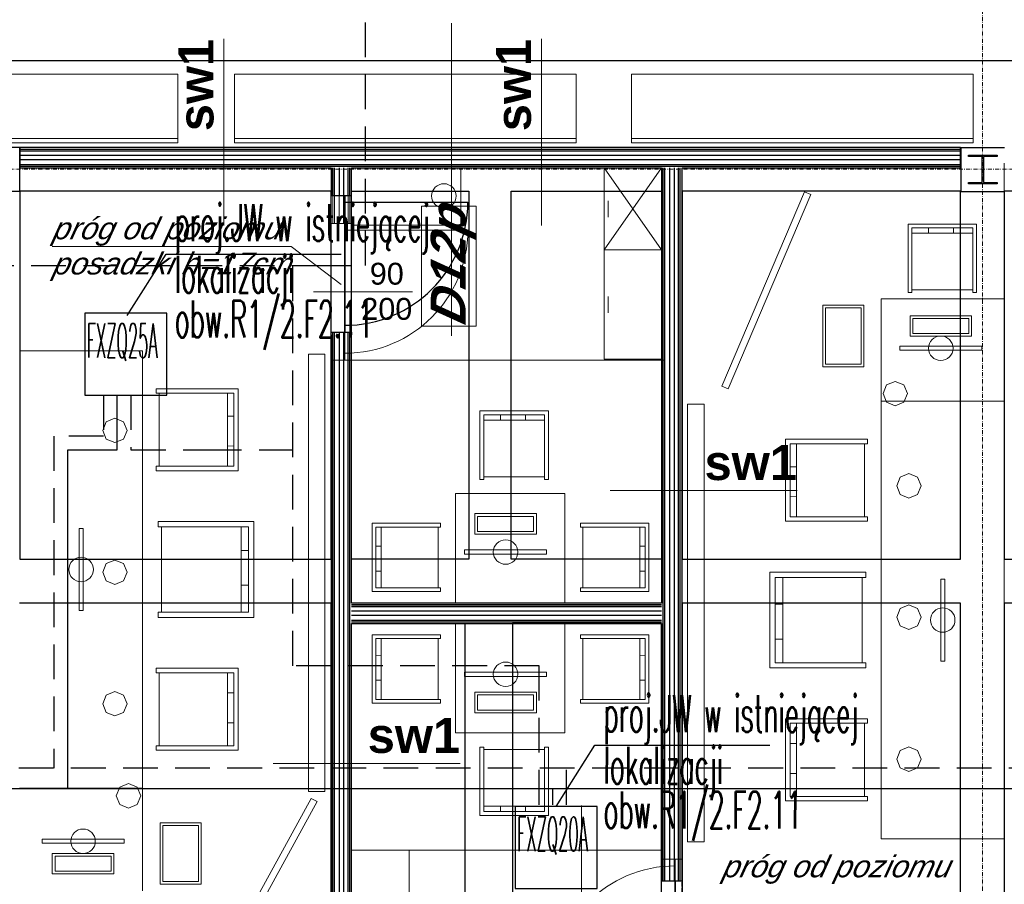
# Model space of a CAD drawing. Header units: millimetres. Extents: x -8642 to 28269, y -6609 to 3701.
# Tile 51 of 256: x -377 to 343, y -5186 to -4554. Entities that reach past the tile are written whole.
import ezdxf
from ezdxf.enums import TextEntityAlignment as Align

# ---------------------------------------------------------------- set-up
doc = ezdxf.new("R2010")
doc.units = ezdxf.units.MM
doc.header["$LTSCALE"] = 1000
doc.header["$MEASUREMENT"] = 0
for name, pattern in [('DASHED', [19.05, 12.7, -6.35]), ('rzut 1 pietra$0$ArchiTECH.PC 1. Line Type', [0.004, 0.003, -0.001]), ('rzut 1 pietra$0$ArchiTECH.PC 5. Line Type', [0.0053, 0.003, -0.001, 0.0003, -0.001]), ('rzut 1 pietra$0$ArchiTECH.PC Solid Line Type', [0]), ('SUFIT_1 PIETRO$0$ArchiTECH.PC 1. Line Type', [0.004, 0.003, -0.001]), ('SUFIT_1 PIETRO$0$ArchiTECH.PC Solid Line Type', [0])]:
    doc.linetypes.add(name, pattern=pattern)
doc.layers.get('0').update_dxf_attribs({"lineweight": 25})
for name, color, linetype, lineweight in [('_Etap_5_klimatyzator_w starej_lokalizacji', 3, 'Continuous', 30), ('_Etap_5_opis', 7, 'Continuous', 30), ('IS_ARCH', 254, 'Continuous', 18), ('IS_FREON_GAZ', 254, 'DASHED', 30), ('IS_HC_FREON_CIECZ', 254, 'Continuous', 30)]:
    doc.layers.add(name, color=color, linetype=linetype, lineweight=lineweight)
for name, color, linetype in [('IS_WK_KAN_SKROPLINY', 254, 'DASHED'), ('SUFIT_1 PIETRO$0$ELEM KONSTRUKCJI - inwent', 254, 'Continuous'), ('SUFIT_1 PIETRO$0$sciany projektowane', 254, 'Continuous'), ('SUFIT_1 PIETRO$0$TYP SUFITÓW_NOWYCH', 254, 'Continuous')]:
    doc.layers.add(name, color=color, linetype=linetype)
doc.styles.add('romans1', font='simplex.shx', dxfattribs={"width": 0.8})
doc.styles.add('rzut 1 pietra$0$ArchiTECHStyle1', font='arial.ttf', dxfattribs={"height": 0.16})
doc.styles.add('rzut 1 pietra$0$ArchiTECHStyle2', font='ariali.ttf', dxfattribs={"oblique": 15, "height": 0.16})
doc.styles.add('rzut 1 pietra$0$ArchiTECHStyle3', font='arialbd.ttf', dxfattribs={"height": 0.192})
doc.styles.add('rzut 1 pietra$0$ArchiTECHStyle4', font='arialbi.ttf', dxfattribs={"oblique": 15, "height": 0.256})

# ---------------------------------------------------------------- blocks, each defined once
blk = doc.blocks.new('jw_FXZQ20A')
blk.add_lwpolyline([(0, 0), (60, 0), (60, 60), (0, 60)], close=True)
at = {"color": 7, "style": 'romans1', "width": 0.35}
blk.add_text('FXZQ20A', height=25, rotation=359.91893, dxfattribs=at).set_placement((1.49, 27.37))
blk = doc.blocks.new('jw_FXZQ25A')
blk.add_lwpolyline([(0, 0), (60, 0), (60, 60), (0, 60)], close=True)
at = {"color": 7, "style": 'romans1', "width": 0.35}
blk.add_text('FXZQ25A', height=25, rotation=359.91893, dxfattribs=at).set_placement((1.49, 27.37))

msp = doc.modelspace()

# ---------------------------------------------------------------- linework, layer by layer
at = {"layer": '_Etap_5_opis'}
for p, q in [((-297.96, -4770.19), (-269.52, -4725.38)), ((-269.52, -4725.38), (-141.64, -4725.38)), ((15.54, -5129.19), (43.98, -5084.38)), ((43.98, -5084.38), (171.86, -5084.38))]:
    msp.add_line(p, q, dxfattribs=at)
at = {"layer": 'IS_ARCH', "linetype": 'rzut 1 pietra$0$ArchiTECH.PC 5. Line Type'}
for p, q in [((327.47, -3083.76), (327.16, -6167.91)), ((-3569.55, -4662.89), (2842.26, -4663.53))]:
    msp.add_line(p, q, dxfattribs=at)
at = {"layer": 'IS_ARCH', "linetype": 'rzut 1 pietra$0$ArchiTECH.PC Solid Line Type'}
for p, q in [((-61.04, -4556.42), (-61.04, -4785.05)), ((-227.31, -4704.49), (-227.31, -4567.74)), ((4.83, -4704.49), (4.83, -4567.74)), ((-260.94, -4593.82), (-510.94, -4593.82)), ((-260.94, -4643.82), (-260.94, -4593.82)), ((30.32, -4593.82), (-219.68, -4593.82)), ((-219.68, -4593.82), (-219.68, -4643.82)), ((30.32, -4643.82), (30.32, -4593.82)), ((320.62, -4593.82), (70.62, -4593.82)), ((70.62, -4593.82), (70.62, -4643.82)), ((320.62, -4643.82), (320.62, -4593.82)), ((-510.94, -4640.82), (-260.94, -4640.82)), ((-219.68, -4640.82), (30.32, -4640.82)), ((70.62, -4640.82), (320.62, -4640.82)), ((-510.94, -4643.82), (-260.94, -4643.82)), ((-376.62, -4647.21), (-408.62, -4647.21)), ((-376.62, -4647.21), (-376.62, -4662.21)), ((311.31, -4647.21), (-376.62, -4647.21)), ((-376.62, -4679.21), (-376.62, -4647.21)), ((-376.62, -4647.21), (-376.62, -4647.21)), ((-376.62, -4648.46), (311.31, -4648.46)), ((-376.62, -4649.71), (311.31, -4649.71)), ((-219.68, -4643.82), (30.32, -4643.82)), ((70.62, -4643.82), (320.62, -4643.82)), ((311.31, -4662.21), (311.31, -4647.21)), ((343.49, -4647.39), (311.49, -4647.39)), ((311.49, -4647.39), (311.49, -4679.39)), ((311.31, -4653.04), (-376.62, -4653.04)), ((311.31, -4656.38), (-376.62, -4656.38)), ((316.99, -4652.89), (337.99, -4652.89)), ((316.99, -4653.89), (316.99, -4652.89)), ((316.99, -4652.89), (316.99, -4652.89)), ((316.99, -4652.89), (337.99, -4652.89)), ((316.99, -4653.89), (316.99, -4652.89)), ((326.99, -4653.89), (316.99, -4653.89)), ((326.99, -4653.89), (316.99, -4653.89)), ((326.99, -4672.89), (326.99, -4653.89)), ((326.99, -4672.89), (326.99, -4653.89)), ((337.99, -4653.89), (327.99, -4653.89)), ((327.99, -4653.89), (327.99, -4672.89)), ((337.99, -4653.89), (327.99, -4653.89)), ((327.99, -4653.89), (327.99, -4672.89)), ((337.99, -4652.89), (337.99, -4653.89)), ((337.99, -4652.89), (337.99, -4653.89)), ((-376.62, -4659.71), (311.31, -4659.71)), ((-376.62, -4660.96), (311.31, -4660.96)), ((-376.62, -4662.21), (-148.98, -4662.21)), ((-148.98, -4662.21), (-148.98, -4700.8)), ((-147.73, -4700.8), (-147.73, -4662.21)), ((-146.48, -4700.8), (-146.48, -4662.21)), ((-143.15, -4662.21), (-143.15, -4700.8)), ((-139.81, -4662.21), (-139.81, -4700.8)), ((-136.48, -4700.8), (-136.48, -4662.21)), ((-135.23, -4700.8), (-135.23, -4662.21)), ((-133.98, -4700.8), (-133.98, -4662.21)), ((-133.98, -4662.21), (92.65, -4662.21)), ((-53.98, -4662.21), (-133.98, -4662.21)), ((-133.98, -4662.21), (-133.98, -4704.21)), ((-53.98, -4704.21), (-53.98, -4662.21)), ((50.65, -4722.21), (50.65, -4662.21)), ((50.65, -4662.21), (92.65, -4662.21)), ((92.65, -4662.21), (50.65, -4722.21)), ((92.65, -4722.21), (50.65, -4662.21)), ((92.65, -4662.21), (92.65, -4980.38)), ((92.65, -4662.21), (92.65, -4722.21)), ((92.65, -4662.21), (92.65, -4662.21)), ((93.9, -5165.7), (93.9, -4662.21)), ((95.15, -5165.7), (95.15, -4662.21)), ((98.48, -4662.21), (98.48, -5165.7)), ((101.82, -4662.21), (101.82, -5165.7)), ((105.15, -5165.7), (105.15, -4662.21)), ((106.4, -5165.7), (106.4, -4662.21)), ((107.65, -5165.7), (107.65, -4662.21)), ((107.65, -4662.21), (311.31, -4662.21)), ((343.26, -5232.9), (343.26, -4658.88)), ((-408.62, -4679.21), (-376.62, -4679.21)), ((311.49, -4679.39), (343.49, -4679.39)), ((316.99, -4673.89), (316.99, -4672.89)), ((316.99, -4672.89), (326.99, -4672.89)), ((316.99, -4673.89), (316.99, -4672.89)), ((316.99, -4672.89), (326.99, -4672.89)), ((337.99, -4673.89), (316.99, -4673.89)), ((337.99, -4673.89), (316.99, -4673.89)), ((327.99, -4672.89), (337.99, -4672.89)), ((327.99, -4672.89), (337.99, -4672.89)), ((337.99, -4672.89), (337.99, -4673.89)), ((337.99, -4672.89), (337.99, -4673.89)), ((53.65, -4686.21), (53.65, -4698.21)), ((197.3, -4679.86), (136.85, -4821.79)), ((197.3, -4679.86), (136.85, -4821.79)), ((141.45, -4823.75), (201.9, -4681.82)), ((141.45, -4823.75), (201.9, -4681.82)), ((201.9, -4681.82), (197.3, -4679.86)), ((201.9, -4681.82), (197.3, -4679.86)), ((-82.82, -4777.87), (-82.82, -4690.3)), ((-82.82, -4690.3), (-42.82, -4690.3)), ((-42.82, -4690.3), (-42.82, -4777.87)), ((-148.98, -4700.8), (-148.98, -4702.8)), ((-147.73, -4702.8), (-147.73, -4700.8)), ((-146.48, -4702.8), (-146.48, -4700.8)), ((-143.15, -4700.8), (-143.15, -4702.8)), ((-139.81, -4700.8), (-139.81, -4702.8)), ((-136.48, -4702.8), (-136.48, -4700.8)), ((-135.23, -4702.8), (-135.23, -4700.8)), ((-133.98, -4702.8), (-133.98, -4700.8)), ((-133.98, -4702.8), (-133.98, -4700.8)), ((-148.98, -4702.8), (-147.73, -4702.8)), ((-147.73, -4702.8), (-146.48, -4702.8)), ((-146.48, -4702.8), (-138.98, -4702.8)), ((-138.98, -4702.8), (-136.48, -4702.8)), ((-138.98, -4802.8), (-138.98, -4702.8)), ((-138.98, -4702.8), (-138.98, -4802.8)), ((-138.98, -4702.8), (-138.98, -4802.8)), ((-138.98, -4707.8), (-48.98, -4707.8)), ((-136.48, -4702.8), (-135.23, -4702.8)), ((-135.23, -4702.8), (-133.98, -4702.8)), ((-133.98, -4704.21), (-53.98, -4704.21)), ((272.89, -4753.29), (272.89, -4703.29)), ((272.89, -4703.29), (322.89, -4703.29)), ((320.16, -4706.02), (275.61, -4706.02)), ((275.61, -4706.02), (275.61, -4753.29)), ((287.98, -4706.02), (287.89, -4709.93)), ((306.16, -4709.93), (306.16, -4706.02)), ((320.16, -4753.29), (320.16, -4706.02)), ((322.89, -4703.29), (322.89, -4753.29)), ((275.52, -4709.93), (320.16, -4709.93)), ((-178.12, -4719.63), (-352.88, -4719.63)), ((-178.12, -4719.63), (-141.48, -4747.63)), ((92.65, -4722.21), (50.65, -4722.21)), ((50.65, -4722.21), (50.65, -4802.21)), ((92.65, -4722.21), (50.65, -4722.21)), ((92.65, -4802.21), (92.65, -4722.21)), ((275.61, -4751.47), (320.16, -4751.47)), ((-161.93, -4752.8), (-89.55, -4752.8)), ((53.65, -4768.21), (53.65, -4756.21)), ((343.26, -4757.9), (253.26, -4757.9)), ((253.26, -4757.9), (253.26, -4832.9)), ((275.61, -4753.29), (272.89, -4753.29)), ((322.89, -4753.29), (320.16, -4753.29)), ((343.26, -4832.9), (343.26, -4757.9)), ((210.53, -4807.7), (210.53, -4762.7)), ((210.53, -4762.7), (240.53, -4762.7)), ((238.53, -4764.7), (212.53, -4764.7)), ((212.53, -4764.7), (212.53, -4805.7)), ((238.53, -4805.7), (238.53, -4764.7)), ((240.53, -4762.7), (240.53, -4807.7)), ((274.35, -4785.31), (274.35, -4770.31)), ((274.35, -4770.31), (319.35, -4770.31)), ((317.35, -4772.31), (276.35, -4772.31)), ((276.35, -4772.31), (276.35, -4783.31)), ((317.35, -4783.31), (317.35, -4772.31)), ((319.35, -4770.31), (319.35, -4785.31)), ((-42.82, -4777.87), (-82.82, -4777.87)), ((319.35, -4785.31), (274.35, -4785.31)), ((276.35, -4783.31), (317.35, -4783.31)), ((266.85, -4795.64), (266.85, -4792.64)), ((266.85, -4792.64), (326.85, -4792.64)), ((326.85, -4792.64), (326.85, -4795.64)), ((-286.74, -4795.93), (-376.74, -4795.93)), ((-286.74, -5115.93), (-286.74, -4795.93)), ((-153.48, -4798.37), (-165.48, -4798.37)), ((-165.48, -4798.37), (-165.48, -5118.37)), ((-153.48, -4798.37), (-165.48, -4798.37)), ((-165.48, -4798.37), (-165.48, -5118.37)), ((-153.48, -5118.37), (-153.48, -4798.37)), ((-153.48, -5118.37), (-153.48, -4798.37)), ((326.85, -4795.64), (266.85, -4795.64)), ((-148.98, -4804.8), (-148.98, -4802.8)), ((-148.98, -4802.8), (-147.73, -4802.8)), ((-148.98, -4804.8), (-148.98, -5325.35)), ((-147.73, -4804.8), (-147.73, -4802.8)), ((-147.73, -4802.8), (-146.48, -4802.8)), ((-147.73, -5325.35), (-147.73, -4804.8)), ((-146.48, -4804.8), (-146.48, -4802.8)), ((-146.48, -4802.8), (-138.98, -4802.8)), ((-146.48, -5325.35), (-146.48, -4804.8)), ((-143.15, -4802.8), (-143.15, -4804.8)), ((-143.15, -4804.8), (-143.15, -5325.35)), ((-142.24, -4802.8), (94.38, -4802.8)), ((-142.24, -4802.8), (94.38, -4802.8)), ((-139.81, -4802.8), (-139.81, -4804.8)), ((-139.81, -4804.8), (-139.81, -5325.35)), ((-138.98, -4802.8), (-136.48, -4802.8)), ((-136.48, -4804.8), (-136.48, -4802.8)), ((-136.48, -4802.8), (-135.23, -4802.8)), ((-136.48, -5325.35), (-136.48, -4804.8)), ((-135.23, -4804.8), (-135.23, -4802.8)), ((-135.23, -4802.8), (-133.98, -4802.8)), ((-135.23, -5325.35), (-135.23, -4804.8)), ((-133.98, -4802.8), (-133.98, -4804.8)), ((-133.98, -4804.8), (-133.98, -4802.8)), ((-133.98, -4980.38), (-133.98, -4804.8)), ((50.65, -4802.21), (92.65, -4802.21)), ((92.65, -4802.21), (92.65, -4802.21)), ((240.53, -4807.7), (210.53, -4807.7)), ((212.53, -4805.7), (238.53, -4805.7)), ((136.85, -4821.79), (141.45, -4823.75)), ((136.85, -4821.79), (141.45, -4823.75)), ((257.27, -4821), (254.65, -4827.34)), ((263.6, -4818.38), (257.27, -4821)), ((269.94, -4821), (263.6, -4818.38)), ((272.56, -4827.34), (269.94, -4821)), ((-216.83, -4823.72), (-276.83, -4823.72)), ((-276.83, -4823.72), (-276.83, -4827)), ((-276.83, -4827), (-220.11, -4827)), ((-274.65, -4880.45), (-274.65, -4827)), ((-224.8, -4880.56), (-224.8, -4827)), ((-220.11, -4827), (-220.11, -4880.45)), ((-216.83, -4883.72), (-216.83, -4823.72)), ((254.65, -4827.34), (257.27, -4833.67)), ((269.94, -4833.67), (272.56, -4827.34)), ((272.56, -4827.34), (272.56, -4827.34)), ((123.71, -4835.07), (111.71, -4835.07)), ((111.71, -4835.07), (111.71, -5155.07)), ((123.71, -4835.07), (111.71, -4835.07)), ((111.71, -4835.07), (111.71, -5155.07)), ((123.71, -5155.07), (123.71, -4835.07)), ((123.71, -5155.07), (123.71, -4835.07)), ((253.26, -4832.9), (343.26, -4832.9)), ((343.26, -4832.9), (253.26, -4832.9)), ((253.26, -4832.9), (253.26, -5152.9)), ((257.27, -4833.67), (263.6, -4836.29)), ((263.6, -4836.29), (269.94, -4833.67)), ((343.26, -5152.9), (343.26, -4832.9)), ((-224.8, -4843.8), (-220.11, -4843.8)), ((-40.1, -4890), (-40.1, -4840)), ((-40.1, -4840), (9.9, -4840)), ((7.18, -4842.73), (-37.37, -4842.73)), ((-37.37, -4842.73), (-37.37, -4890)), ((-25.01, -4842.73), (-25.1, -4846.64)), ((-6.82, -4846.64), (-6.82, -4842.73)), ((7.18, -4890), (7.18, -4842.73)), ((9.9, -4840), (9.9, -4890)), ((-313.35, -4847.84), (-315.97, -4854.17)), ((-307.02, -4845.22), (-313.35, -4847.84)), ((-300.68, -4847.84), (-307.02, -4845.22)), ((-298.06, -4854.17), (-300.68, -4847.84)), ((-37.46, -4846.64), (7.18, -4846.64)), ((-315.97, -4854.17), (-313.35, -4860.51)), ((-315.97, -4854.17), (-315.97, -4854.17)), ((-300.68, -4860.51), (-298.06, -4854.17)), ((-313.35, -4860.51), (-307.02, -4863.13)), ((-307.02, -4863.13), (-300.68, -4860.51)), ((-220.11, -4865.61), (-224.8, -4865.72)), ((183.36, -4920.69), (183.36, -4860.69)), ((183.36, -4860.69), (243.36, -4860.69)), ((243.36, -4863.97), (186.63, -4863.97)), ((186.63, -4863.97), (186.63, -4917.42)), ((191.32, -4917.53), (191.32, -4863.97)), ((241.18, -4917.42), (241.18, -4863.97)), ((243.36, -4860.69), (243.36, -4863.97)), ((-220.11, -4880.45), (-276.83, -4880.45)), ((-276.83, -4880.45), (-276.83, -4883.72)), ((191.32, -4880.77), (186.63, -4880.77)), ((-276.83, -4883.72), (-216.83, -4883.72)), ((-37.37, -4888.18), (7.18, -4888.18)), ((267.21, -4888.39), (264.59, -4894.72)), ((273.55, -4885.76), (267.21, -4888.39)), ((279.88, -4888.39), (273.55, -4885.76)), ((282.5, -4894.72), (279.88, -4888.39)), ((-37.37, -4890), (-40.1, -4890)), ((9.9, -4890), (7.18, -4890)), ((264.59, -4894.72), (267.21, -4901.05)), ((279.88, -4901.05), (282.5, -4894.72)), ((282.5, -4894.72), (282.5, -4894.72)), ((21.92, -4900.38), (-58.08, -4900.38)), ((-58.08, -4900.38), (-58.08, -4980.38)), ((21.92, -4980.38), (21.92, -4900.38)), ((55.03, -4898.2), (191.78, -4898.2)), ((186.63, -4902.59), (191.32, -4902.69)), ((267.21, -4901.05), (273.55, -4903.68)), ((273.55, -4903.68), (279.88, -4901.05)), ((-43.88, -4915.06), (1.12, -4915.06)), ((-43.88, -4930.06), (-43.88, -4915.06)), ((-41.88, -4917.06), (-41.88, -4928.06)), ((-0.88, -4917.06), (-41.88, -4917.06)), ((-0.88, -4928.06), (-0.88, -4917.06)), ((1.12, -4915.06), (1.12, -4930.06)), ((-275.41, -4920.93), (-205.41, -4920.93)), ((-275.41, -4924.75), (-275.41, -4920.93)), ((-205.41, -4920.93), (-205.41, -4990.93)), ((-118.89, -4972.13), (-118.89, -4922.13)), ((-118.89, -4922.13), (-68.89, -4922.13)), ((-68.89, -4922.13), (-68.89, -4924.86)), ((83.36, -4922.13), (33.36, -4922.13)), ((33.36, -4922.13), (33.36, -4924.86)), ((83.36, -4972.13), (83.36, -4922.13)), ((243.36, -4920.69), (183.36, -4920.69)), ((186.63, -4917.42), (243.36, -4917.42)), ((243.36, -4917.42), (243.36, -4920.69)), ((-333.24, -4925.93), (-333.24, -4985.93)), ((-330.24, -4925.93), (-333.24, -4925.93)), ((-330.24, -4985.93), (-330.24, -4925.93)), ((-209.23, -4924.75), (-275.41, -4924.75)), ((-272.86, -4924.75), (-272.86, -4987.11)), ((-214.7, -4924.62), (-214.7, -4987.11)), ((-209.23, -4987.11), (-209.23, -4924.75)), ((-68.89, -4924.86), (-116.16, -4924.86)), ((-116.16, -4924.86), (-116.16, -4969.4)), ((-112.26, -4969.49), (-112.26, -4924.86)), ((-70.71, -4969.4), (-70.71, -4924.86)), ((1.12, -4930.06), (-43.88, -4930.06)), ((-41.88, -4928.06), (-0.88, -4928.06)), ((33.36, -4924.86), (80.64, -4924.86)), ((35.18, -4969.4), (35.18, -4924.86)), ((76.73, -4969.49), (76.73, -4924.86)), ((80.64, -4924.86), (80.64, -4969.4)), ((-209.23, -4942.05), (-214.7, -4941.93)), ((-112.26, -4938.86), (-116.16, -4938.86)), ((-51.38, -4941.65), (8.62, -4941.65)), ((-51.38, -4944.65), (-51.38, -4941.65)), ((8.62, -4944.65), (-51.38, -4944.65)), ((8.62, -4941.65), (8.62, -4944.65)), ((76.73, -4938.86), (80.64, -4938.86)), ((-313.35, -4951.67), (-315.97, -4958.01)), ((-307.02, -4949.05), (-313.35, -4951.67)), ((-300.68, -4951.67), (-307.02, -4949.05)), ((-298.06, -4958.01), (-300.68, -4951.67)), ((-315.97, -4958.01), (-313.35, -4964.34)), ((-315.97, -4958.01), (-315.97, -4958.01)), ((-300.68, -4964.34), (-298.06, -4958.01)), ((-116.16, -4957.04), (-112.26, -4957.13)), ((80.64, -4957.04), (76.73, -4957.13)), ((171.94, -5027.9), (171.94, -4957.9)), ((171.94, -4957.9), (241.94, -4957.9)), ((241.94, -4957.9), (241.94, -4961.72)), ((-313.35, -4964.34), (-307.02, -4966.96)), ((-307.02, -4966.96), (-300.68, -4964.34)), ((-214.7, -4967.51), (-209.23, -4967.51)), ((241.94, -4961.72), (175.76, -4961.72)), ((175.76, -4961.72), (175.76, -5024.08)), ((181.23, -5024.21), (181.23, -4961.72)), ((239.39, -5024.08), (239.39, -4961.72)), ((299.76, -4962.9), (296.76, -4962.9)), ((296.76, -4962.9), (296.76, -5022.9)), ((299.76, -5022.9), (299.76, -4962.9)), ((-68.89, -4972.13), (-118.89, -4972.13)), ((-116.16, -4969.4), (-68.89, -4969.4)), ((-68.89, -4969.4), (-68.89, -4972.13)), ((80.64, -4969.4), (33.36, -4969.4)), ((33.36, -4969.4), (33.36, -4972.13)), ((33.36, -4972.13), (83.36, -4972.13)), ((92.65, -4980.38), (-133.98, -4980.38)), ((-133.98, -4981.63), (92.65, -4981.63)), ((-58.08, -4980.38), (21.92, -4980.38)), ((181.23, -4981.32), (175.76, -4981.32)), ((273.55, -4981.86), (267.21, -4984.49)), ((279.88, -4984.49), (273.55, -4981.86)), ((-333.24, -4985.93), (-330.24, -4985.93)), ((-275.41, -4990.93), (-275.41, -4987.11)), ((-275.41, -4987.11), (-209.23, -4987.11)), ((-133.98, -4982.88), (92.65, -4982.88)), ((92.65, -4986.21), (-133.98, -4986.21)), ((267.21, -4984.49), (264.59, -4990.82)), ((282.5, -4990.82), (279.88, -4984.49)), ((-205.41, -4990.93), (-275.41, -4990.93)), ((92.65, -4989.54), (-133.98, -4989.54)), ((-133.98, -4992.88), (92.65, -4992.88)), ((-133.98, -4994.13), (92.65, -4994.13)), ((-133.98, -4995.38), (92.65, -4995.38)), ((-133.98, -5325.35), (-133.98, -4995.38)), ((-58.08, -5075.38), (-58.08, -4995.38)), ((-58.08, -4995.38), (21.92, -4995.38)), ((21.92, -4995.38), (21.92, -5075.38)), ((92.65, -4995.38), (92.65, -5165.7)), ((264.59, -4990.82), (267.21, -4997.15)), ((279.88, -4997.15), (282.5, -4990.82)), ((282.5, -4990.82), (282.5, -4990.82)), ((267.21, -4997.15), (273.55, -4999.78)), ((273.55, -4999.78), (279.88, -4997.15)), ((-68.89, -5003.62), (-118.89, -5003.62)), ((-118.89, -5003.62), (-118.89, -5053.62)), ((-116.16, -5050.89), (-116.16, -5006.35)), ((-116.16, -5006.35), (-68.89, -5006.35)), ((-112.26, -5006.26), (-112.26, -5050.89)), ((-70.71, -5006.35), (-70.71, -5050.89)), ((-68.89, -5006.35), (-68.89, -5003.62)), ((33.36, -5003.62), (83.36, -5003.62)), ((33.36, -5006.35), (33.36, -5003.62)), ((80.64, -5006.35), (33.36, -5006.35)), ((35.18, -5006.35), (35.18, -5050.89)), ((76.73, -5006.26), (76.73, -5050.89)), ((80.64, -5050.89), (80.64, -5006.35)), ((83.36, -5003.62), (83.36, -5053.62)), ((175.76, -5006.77), (181.23, -5006.9)), ((-116.16, -5018.71), (-112.26, -5018.62)), ((80.64, -5018.71), (76.73, -5018.62)), ((175.76, -5024.08), (241.94, -5024.08)), ((241.94, -5024.08), (241.94, -5027.9)), ((296.76, -5022.9), (299.76, -5022.9)), ((-276.83, -5028.13), (-216.83, -5028.13)), ((-276.83, -5031.4), (-276.83, -5028.13)), ((-220.11, -5031.4), (-276.83, -5031.4)), ((-274.65, -5031.4), (-274.65, -5084.86)), ((-224.8, -5031.29), (-224.8, -5084.86)), ((-220.11, -5084.86), (-220.11, -5031.4)), ((-216.83, -5028.13), (-216.83, -5088.13)), ((8.62, -5031.1), (-51.38, -5031.1)), ((-51.38, -5031.1), (-51.38, -5034.1)), ((8.62, -5034.1), (8.62, -5031.1)), ((241.94, -5027.9), (171.94, -5027.9)), ((-112.26, -5036.89), (-116.16, -5036.89)), ((-51.38, -5034.1), (8.62, -5034.1)), ((76.73, -5036.89), (80.64, -5036.89)), ((-307.02, -5045.15), (-313.35, -5047.77)), ((-300.68, -5047.77), (-307.02, -5045.15)), ((-220.11, -5046.24), (-224.8, -5046.13)), ((1.12, -5045.69), (-43.88, -5045.69)), ((-43.88, -5045.69), (-43.88, -5060.69)), ((1.12, -5060.69), (1.12, -5045.69)), ((-313.35, -5047.77), (-315.97, -5054.11)), ((-298.06, -5054.11), (-300.68, -5047.77)), ((-118.89, -5053.62), (-68.89, -5053.62)), ((-68.89, -5050.89), (-116.16, -5050.89)), ((-68.89, -5053.62), (-68.89, -5050.89)), ((-41.88, -5058.69), (-41.88, -5047.69)), ((-41.88, -5047.69), (-0.88, -5047.69)), ((-0.88, -5047.69), (-0.88, -5058.69)), ((33.36, -5053.62), (33.36, -5050.89)), ((33.36, -5050.89), (80.64, -5050.89)), ((83.36, -5053.62), (33.36, -5053.62)), ((-315.97, -5054.11), (-313.35, -5060.44)), ((-315.97, -5054.11), (-315.97, -5054.11)), ((-313.35, -5060.44), (-307.02, -5063.06)), ((-307.02, -5063.06), (-300.68, -5060.44)), ((-300.68, -5060.44), (-298.06, -5054.11)), ((-43.88, -5060.69), (1.12, -5060.69)), ((-0.88, -5058.69), (-41.88, -5058.69)), ((-224.8, -5068.06), (-220.11, -5068.06)), ((243.36, -5065.1), (183.36, -5065.1)), ((183.36, -5065.1), (183.36, -5125.1)), ((186.63, -5121.83), (186.63, -5068.37)), ((186.63, -5068.37), (243.36, -5068.37)), ((191.32, -5068.27), (191.32, -5121.83)), ((241.18, -5068.37), (241.18, -5121.83)), ((243.36, -5068.37), (243.36, -5065.1)), ((21.92, -5075.38), (-58.08, -5075.38)), ((-276.83, -5088.13), (-276.83, -5084.86)), ((-276.83, -5084.86), (-220.11, -5084.86)), ((-216.83, -5088.13), (-276.83, -5088.13)), ((-40.1, -5085.75), (-40.1, -5135.75)), ((-37.37, -5085.75), (-40.1, -5085.75)), ((-37.37, -5133.02), (-37.37, -5085.75)), ((-37.37, -5087.57), (7.18, -5087.57)), ((9.9, -5085.75), (7.18, -5085.75)), ((7.18, -5085.75), (7.18, -5133.02)), ((9.9, -5135.75), (9.9, -5085.75)), ((186.63, -5083.21), (191.32, -5083.1)), ((267.21, -5088.32), (264.59, -5094.65)), ((273.55, -5085.7), (267.21, -5088.32)), ((279.88, -5088.32), (273.55, -5085.7)), ((282.5, -5094.65), (279.88, -5088.32)), ((264.59, -5094.65), (267.21, -5100.99)), ((279.88, -5100.99), (282.5, -5094.65)), ((282.5, -5094.65), (282.5, -5094.65)), ((-191.25, -5097.76), (-54.5, -5097.76)), ((267.21, -5100.99), (273.55, -5103.61)), ((273.55, -5103.61), (279.88, -5100.99)), ((191.32, -5105.03), (186.63, -5105.03)), ((-376.74, -5115.93), (-286.74, -5115.93)), ((-286.74, -5115.93), (-376.74, -5115.93)), ((-303.41, -5115.15), (-306.03, -5121.49)), ((-297.08, -5112.53), (-303.41, -5115.15)), ((-290.74, -5115.15), (-297.08, -5112.53)), ((-288.12, -5121.49), (-290.74, -5115.15)), ((-286.74, -5190.93), (-286.74, -5115.93)), ((-165.48, -5118.37), (-153.48, -5118.37)), ((-165.48, -5118.37), (-153.48, -5118.37)), ((-306.03, -5121.49), (-303.41, -5127.82)), ((-306.03, -5121.49), (-306.03, -5121.49)), ((-290.74, -5127.82), (-288.12, -5121.49)), ((-163.53, -5123.32), (-237.98, -5259.05)), ((-163.53, -5123.32), (-237.98, -5259.05)), ((-233.6, -5261.45), (-159.15, -5125.72)), ((-233.6, -5261.45), (-159.15, -5125.72)), ((-159.15, -5125.72), (-163.53, -5123.32)), ((-159.15, -5125.72), (-163.53, -5123.32)), ((183.36, -5125.1), (243.36, -5125.1)), ((243.36, -5121.83), (186.63, -5121.83)), ((243.36, -5125.1), (243.36, -5121.83)), ((-303.41, -5127.82), (-297.08, -5130.44)), ((-297.08, -5130.44), (-290.74, -5127.82)), ((-37.46, -5129.11), (7.18, -5129.11)), ((7.18, -5133.02), (-37.37, -5133.02)), ((-25.01, -5133.02), (-25.1, -5129.11)), ((-6.82, -5129.11), (-6.82, -5133.02)), ((34.2, -5414.68), (34.2, -5128.52)), ((-40.1, -5135.75), (9.9, -5135.75)), ((-274, -5186.13), (-274, -5141.13)), ((-274, -5141.13), (-244, -5141.13)), ((-246, -5143.13), (-272, -5143.13)), ((-272, -5143.13), (-272, -5184.13)), ((-246, -5184.13), (-246, -5143.13)), ((-244, -5141.13), (-244, -5186.13)), ((-360.33, -5153.18), (-300.33, -5153.18)), ((-360.33, -5156.18), (-360.33, -5153.18)), ((-300.33, -5153.18), (-300.33, -5156.18)), ((253.26, -5152.9), (343.26, -5152.9)), ((-300.33, -5156.18), (-360.33, -5156.18)), ((-133.98, -5161.15), (-133.98, -5241.15)), ((-91.98, -5161.15), (-133.98, -5161.15)), ((-133.98, -5161.15), (-133.98, -5161.15)), ((92.65, -5161.15), (-133.98, -5161.15)), ((92.65, -5161.15), (-133.98, -5161.15)), ((-91.98, -5241.15), (-91.98, -5161.15)), ((111.71, -5155.07), (123.71, -5155.07)), ((111.71, -5155.07), (123.71, -5155.07)), ((-352.83, -5163.51), (-307.83, -5163.51)), ((-352.83, -5178.51), (-352.83, -5163.51)), ((-350.83, -5165.51), (-350.83, -5176.51)), ((-309.83, -5165.51), (-350.83, -5165.51)), ((-309.83, -5176.51), (-309.83, -5165.51)), ((-307.83, -5163.51), (-307.83, -5178.51)), ((92.65, -5165.7), (92.65, -5167.7)), ((92.65, -5167.7), (93.9, -5167.7)), ((93.9, -5167.7), (93.9, -5165.7)), ((93.9, -5167.7), (95.15, -5167.7)), ((95.15, -5167.7), (95.15, -5165.7)), ((95.15, -5167.7), (102.65, -5167.7)), ((98.48, -5165.7), (98.48, -5167.7)), ((101.82, -5165.7), (101.82, -5167.7)), ((102.65, -5167.7), (105.15, -5167.7)), ((102.65, -5267.7), (102.65, -5167.7)), ((102.65, -5167.7), (102.65, -5267.7)), ((102.65, -5267.7), (102.65, -5167.7)), ((105.15, -5167.7), (105.15, -5165.7)), ((105.15, -5167.7), (106.4, -5167.7)), ((106.4, -5167.7), (106.4, -5165.7)), ((106.4, -5167.7), (107.65, -5167.7)), ((107.65, -5167.7), (107.65, -5165.7)), ((107.65, -5167.7), (107.65, -5165.7)), ((-307.83, -5178.51), (-352.83, -5178.51)), ((-350.83, -5176.51), (-309.83, -5176.51)), ((-244, -5186.13), (-274, -5186.13)), ((-272, -5184.13), (-246, -5184.13))]:
    msp.add_line(p, q, dxfattribs=at)
at = {"layer": 'IS_ARCH', "linetype": 'rzut 1 pietra$0$ArchiTECH.PC 1. Line Type'}
for p, q in [((-148.98, -4802.8), (-148.98, -4702.8)), ((-133.98, -4802.8), (-133.98, -4702.8)), ((92.65, -5267.7), (92.65, -5167.7)), ((107.65, -5267.7), (107.65, -5167.7))]:
    msp.add_line(p, q, dxfattribs=at)
at = {"layer": 'IS_ARCH', "linetype": 'rzut 1 pietra$0$ArchiTECH.PC Solid Line Type'}
for centre in [(-66.48, -4682.77), (296.85, -4794.14), (-21.38, -4943.15), (-331.74, -4955.93), (298.26, -4992.9), (-21.38, -5032.6), (-330.33, -5154.68)]:
    msp.add_circle(centre, 8.96, dxfattribs=at)
for centre, start, end in [((-138.98, -4707.8), 270, 0), ((102.65, -5262.7), 90, 180)]:
    msp.add_arc(centre, 90, start, end, dxfattribs=at)
at = {"layer": 'IS_FREON_GAZ', "ltscale": 0.002}
for points in [[(-315.28, -4828.38), (-315.28, -4858.38), (-351.57, -4858.38), (-351.57, -5101.29)], [(676.82, -5160.46), (676.82, -5101.29), (-673.69, -5101.29), (-673.69, -4869.29), (-768.69, -4869.29)], [(23.18, -5127.95), (23.18, -5101.29)]]:
    msp.add_lwpolyline(points, dxfattribs=at)
at = {"layer": 'IS_HC_FREON_CIECZ', "ltscale": 0.002}
for points in [[(-341.57, -5116.29), (-341.57, -4868.38), (-305.28, -4868.38), (-305.28, -4828.38)], [(666.82, -5160.46), (666.82, -5116.29), (-688.69, -5116.29), (-688.69, -4884.29), (-768.69, -4884.29)], [(13.18, -5127.95), (13.18, -5116.29)]]:
    msp.add_lwpolyline(points, dxfattribs=at)
at = {"layer": 'IS_WK_KAN_SKROPLINY', "lineweight": 30, "ltscale": 0.002}
for points in [[(-787.3, -4828.38), (-787.3, -4733.63), (-159.8, -4733.63), (-123.69, -4733.63), (-123.69, -4373.5)], [(3.18, -5127.95), (3.18, -5026.29), (-176.82, -5026.29), (-176.82, -4733.63)], [(-295.28, -4828.38), (-295.28, -4868.38), (-239.77, -4868.38), (-176.82, -4868.38)]]:
    msp.add_lwpolyline(points, dxfattribs=at)
at = {"layer": 'SUFIT_1 PIETRO$0$ELEM KONSTRUKCJI - inwent', "linetype": 'SUFIT_1 PIETRO$0$ArchiTECH.PC Solid Line Type'}
for p, q in [((-376.62, -4647.29), (-408.62, -4647.29)), ((-376.62, -4679.29), (-376.62, -4647.29)), ((-376.62, -4647.29), (-376.62, -4647.29)), ((343.49, -4647.47), (311.49, -4647.47)), ((311.49, -4647.47), (311.49, -4679.47)), ((316.99, -4652.97), (337.99, -4652.97)), ((316.99, -4653.97), (316.99, -4652.97)), ((316.99, -4652.97), (316.99, -4652.97)), ((316.99, -4652.97), (337.99, -4652.97)), ((316.99, -4653.97), (316.99, -4652.97)), ((326.99, -4653.97), (316.99, -4653.97)), ((326.99, -4653.97), (316.99, -4653.97)), ((326.99, -4672.97), (326.99, -4653.97)), ((326.99, -4672.97), (326.99, -4653.97)), ((337.99, -4653.97), (327.99, -4653.97)), ((327.99, -4653.97), (327.99, -4672.97)), ((337.99, -4653.97), (327.99, -4653.97)), ((327.99, -4653.97), (327.99, -4672.97)), ((337.99, -4652.97), (337.99, -4653.97)), ((337.99, -4652.97), (337.99, -4653.97)), ((-408.62, -4679.29), (-376.62, -4679.29)), ((311.49, -4679.47), (343.49, -4679.47)), ((316.99, -4673.97), (316.99, -4672.97)), ((316.99, -4672.97), (326.99, -4672.97)), ((316.99, -4673.97), (316.99, -4672.97)), ((316.99, -4672.97), (326.99, -4672.97)), ((337.99, -4673.97), (316.99, -4673.97)), ((337.99, -4673.97), (316.99, -4673.97)), ((327.99, -4672.97), (337.99, -4672.97)), ((327.99, -4672.97), (337.99, -4672.97)), ((337.99, -4672.97), (337.99, -4673.97)), ((337.99, -4672.97), (337.99, -4673.97))]:
    msp.add_line(p, q, dxfattribs=at)
at = {"layer": 'SUFIT_1 PIETRO$0$sciany projektowane', "linetype": 'SUFIT_1 PIETRO$0$ArchiTECH.PC Solid Line Type'}
for p, q in [((-376.62, -4647.29), (-376.62, -4662.29)), ((311.31, -4647.29), (-376.62, -4647.29)), ((-376.62, -4648.54), (311.31, -4648.54)), ((-376.62, -4649.79), (311.31, -4649.79)), ((311.31, -4662.29), (311.31, -4647.29)), ((311.31, -4653.13), (-376.62, -4653.13)), ((311.31, -4656.46), (-376.62, -4656.46)), ((-376.62, -4659.79), (311.31, -4659.79)), ((-376.62, -4661.04), (311.31, -4661.04)), ((-376.62, -4662.29), (-148.98, -4662.29)), ((-148.98, -4662.29), (-148.98, -4680.37)), ((-147.73, -4680.37), (-147.73, -4662.29)), ((-146.48, -4680.37), (-146.48, -4662.29)), ((-143.15, -4662.29), (-143.15, -4680.37)), ((-139.81, -4662.29), (-139.81, -4680.37)), ((-136.48, -4680.37), (-136.48, -4662.29)), ((-135.23, -4680.37), (-135.23, -4662.29)), ((-133.98, -4662.29), (92.65, -4662.29)), ((-133.98, -4680.37), (-133.98, -4662.29)), ((92.65, -4662.29), (92.65, -4980.46)), ((93.9, -5181.71), (93.9, -4662.29)), ((95.15, -5181.71), (95.15, -4662.29)), ((98.48, -4662.29), (98.48, -5181.71)), ((101.82, -4662.29), (101.82, -5181.71)), ((105.15, -5181.71), (105.15, -4662.29)), ((106.4, -5181.71), (106.4, -4662.29)), ((107.65, -4662.29), (311.31, -4662.29)), ((107.65, -5181.71), (107.65, -4662.29)), ((-148.98, -4680.37), (-148.98, -4682.37)), ((-148.98, -4682.37), (-147.73, -4682.37)), ((-147.73, -4682.37), (-147.73, -4680.37)), ((-147.73, -4682.37), (-146.48, -4682.37)), ((-146.48, -4682.37), (-146.48, -4680.37)), ((-146.48, -4682.37), (-138.98, -4682.37)), ((-143.15, -4680.37), (-143.15, -4682.37)), ((-139.81, -4680.37), (-139.81, -4682.37)), ((-138.98, -4682.37), (-136.48, -4682.37)), ((-138.98, -4782.37), (-138.98, -4682.37)), ((-138.98, -4682.37), (-138.98, -4782.37)), ((-138.98, -4682.37), (-138.98, -4782.37)), ((-136.48, -4682.37), (-136.48, -4680.37)), ((-136.48, -4682.37), (-135.23, -4682.37)), ((-135.23, -4682.37), (-135.23, -4680.37)), ((-135.23, -4682.37), (-133.98, -4682.37)), ((-133.98, -4682.37), (-133.98, -4680.37)), ((-133.98, -4682.37), (-133.98, -4680.37)), ((-138.98, -4687.37), (-48.98, -4687.37)), ((-148.98, -4784.37), (-148.98, -4782.37)), ((-148.98, -4782.37), (-147.73, -4782.37)), ((-148.98, -4784.37), (-148.98, -5325.43)), ((-147.73, -4784.37), (-147.73, -4782.37)), ((-147.73, -4782.37), (-146.48, -4782.37)), ((-147.73, -5325.43), (-147.73, -4784.37)), ((-146.48, -4784.37), (-146.48, -4782.37)), ((-146.48, -4782.37), (-138.98, -4782.37)), ((-146.48, -5325.43), (-146.48, -4784.37)), ((-143.15, -4782.37), (-143.15, -4784.37)), ((-143.15, -4784.37), (-143.15, -5325.43)), ((-139.81, -4782.37), (-139.81, -4784.37)), ((-139.81, -4784.37), (-139.81, -5325.43)), ((-138.98, -4782.37), (-136.48, -4782.37)), ((-136.48, -4784.37), (-136.48, -4782.37)), ((-136.48, -4782.37), (-135.23, -4782.37)), ((-136.48, -5325.43), (-136.48, -4784.37)), ((-135.23, -4784.37), (-135.23, -4782.37)), ((-135.23, -4782.37), (-133.98, -4782.37)), ((-135.23, -5325.43), (-135.23, -4784.37)), ((-133.98, -4782.37), (-133.98, -4784.37)), ((-133.98, -4784.37), (-133.98, -4782.37)), ((-133.98, -4980.46), (-133.98, -4784.37)), ((92.65, -4980.46), (-133.98, -4980.46)), ((-133.98, -4981.71), (92.65, -4981.71)), ((-133.98, -4982.96), (92.65, -4982.96)), ((92.65, -4986.29), (-133.98, -4986.29)), ((92.65, -4989.63), (-133.98, -4989.63)), ((-133.98, -4992.96), (92.65, -4992.96)), ((-133.98, -4994.21), (92.65, -4994.21)), ((-133.98, -4995.46), (92.65, -4995.46)), ((-133.98, -5325.43), (-133.98, -4995.46)), ((92.65, -4995.46), (92.65, -5181.71)), ((92.65, -5181.71), (92.65, -5183.71)), ((93.9, -5183.71), (93.9, -5181.71)), ((95.15, -5183.71), (95.15, -5181.71)), ((98.48, -5181.71), (98.48, -5183.71)), ((101.82, -5181.71), (101.82, -5183.71)), ((105.15, -5183.71), (105.15, -5181.71)), ((106.4, -5183.71), (106.4, -5181.71)), ((107.65, -5183.71), (107.65, -5181.71)), ((107.65, -5183.71), (107.65, -5181.71)), ((92.65, -5183.71), (93.9, -5183.71)), ((93.9, -5183.71), (95.15, -5183.71)), ((95.15, -5183.71), (102.65, -5183.71)), ((102.65, -5183.71), (105.15, -5183.71)), ((102.65, -5283.71), (102.65, -5183.71)), ((102.65, -5183.71), (102.65, -5283.71)), ((102.65, -5283.71), (102.65, -5183.71)), ((105.15, -5183.71), (106.4, -5183.71)), ((106.4, -5183.71), (107.65, -5183.71))]:
    msp.add_line(p, q, dxfattribs=at)
at = {"layer": 'SUFIT_1 PIETRO$0$sciany projektowane', "linetype": 'SUFIT_1 PIETRO$0$ArchiTECH.PC 1. Line Type'}
for p, q in [((-148.98, -4782.37), (-148.98, -4682.37)), ((-133.98, -4782.37), (-133.98, -4682.37)), ((92.65, -5283.71), (92.65, -5183.71)), ((107.65, -5283.71), (107.65, -5183.71))]:
    msp.add_line(p, q, dxfattribs=at)
at = {"layer": 'SUFIT_1 PIETRO$0$sciany projektowane', "linetype": 'SUFIT_1 PIETRO$0$ArchiTECH.PC Solid Line Type'}
msp.add_arc((-138.98, -4687.37), 90, 270, 0, dxfattribs=at)
at = {"layer": 'SUFIT_1 PIETRO$0$TYP SUFITÓW_NOWYCH', "linetype": 'SUFIT_1 PIETRO$0$ArchiTECH.PC Solid Line Type'}
for p, q in [((927.29, -4583.84), (-1052.67, -4583.84)), ((-148.98, -4679.38), (-376.62, -4679.38)), ((-376.62, -4679.38), (-376.62, -4948.43)), ((-148.98, -4948.43), (-148.98, -4679.38)), ((-133.98, -4679.38), (-48.2, -4679.38)), ((-133.98, -4948.43), (-133.98, -4679.38)), ((-48.2, -4679.38), (-48.2, -4948.43)), ((-17.2, -4679.38), (92.65, -4679.38)), ((-17.2, -4948.43), (-17.2, -4679.38)), ((92.65, -4679.38), (92.65, -4948.43)), ((311.18, -4679.29), (107.63, -4679.29)), ((107.63, -4679.29), (107.63, -4948.43)), ((311.18, -4948.43), (311.18, -4679.29)), ((614.56, -4679.29), (343.25, -4679.29)), ((343.25, -4679.29), (343.25, -4948.43)), ((-376.62, -4948.43), (-148.98, -4948.43)), ((-48.2, -4948.43), (-133.98, -4948.43)), ((92.65, -4948.43), (-17.2, -4948.43)), ((107.63, -4948.43), (311.18, -4948.43)), ((343.25, -4948.43), (614.56, -4948.43)), ((-148.98, -4980.46), (-376.69, -4980.46)), ((-148.98, -5247.68), (-148.98, -4980.46)), ((311.18, -4980.46), (107.65, -4980.46)), ((107.65, -4980.46), (107.65, -5247.67)), ((311.18, -5247.67), (311.18, -4980.46)), ((614.56, -4980.46), (343.24, -4980.46)), ((343.24, -4980.46), (343.24, -5247.29)), ((-133.98, -4995.46), (-51.27, -4995.46)), ((-133.98, -5247.95), (-133.98, -4995.46)), ((-51.27, -4995.46), (-51.27, -5247.95)), ((92.65, -4995.46), (-16.31, -4995.46)), ((-16.31, -4995.46), (-16.31, -5247.95)), ((92.65, -5247.95), (92.65, -4995.46))]:
    msp.add_line(p, q, dxfattribs=at)

# ---------------------------------------------------------------- block references
at = {"layer": '_Etap_5_klimatyzator_w starej_lokalizacji'}
for name, p in [('jw_FXZQ25A', (-329.07, -4828.38)), ('jw_FXZQ20A', (-14.46, -5189.19))]:
    msp.add_blockref(name, p, dxfattribs=at)

# ---------------------------------------------------------------- texts
at = {"layer": '_Etap_5_opis', "style": 'romans1', "width": 0.5}
for s, p in [('proj.JW w istniejącej', (-263.3, -4715.72)), ('lokalizacji', (-263.3, -4753.55)), ('obw.R1/2.F2.11', (-263.3, -4786.16)), ('proj.JW w istniejącej', (50.2, -5074.72)), ('lokalizacji', (50.2, -5112.55)), ('obw.R1/2.F2.11', (50.2, -5145.16))]:
    msp.add_text(s, height=27, rotation=359.91893, dxfattribs=at).set_placement(p)
at = {"layer": 'IS_ARCH', "style": 'rzut 1 pietra$0$ArchiTECHStyle3'}
for p in [(-227.31, -4635.44), (4.83, -4635.44)]:
    msp.add_text('sw1', height=25.6, rotation=90, dxfattribs=at).set_placement(p, align=Align.BOTTOM_LEFT)
at = {"layer": 'IS_ARCH', "style": 'rzut 1 pietra$0$ArchiTECHStyle2', "oblique": 15}
for s, p in [('próg od poziomu', (-352.88, -4719.26)), ('posadzki h=17cm', (-352.88, -4745)), ('próg od poziomu', (136.79, -5185.83))]:
    msp.add_text(s, height=16, dxfattribs=at).set_placement(p, align=Align.BOTTOM_LEFT)
at = {"layer": 'IS_ARCH', "style": 'rzut 1 pietra$0$ArchiTECHStyle4', "oblique": 15}
msp.add_text('D12p', height=25.6, rotation=90, dxfattribs=at).set_placement((-42.82, -4777.87), align=Align.BOTTOM_LEFT)
at = {"layer": 'IS_ARCH'}
for s, height, style, p in [('90', 16, 'rzut 1 pietra$0$ArchiTECHStyle1', (-120.67, -4752.43)), ('200', 16, 'rzut 1 pietra$0$ArchiTECHStyle1', (-126.89, -4778.16)), ('sw1', 25.6, 'rzut 1 pietra$0$ArchiTECHStyle3', (124.09, -4898.2)), ('sw1', 25.6, 'rzut 1 pietra$0$ArchiTECHStyle3', (-122.2, -5097.76))]:
    msp.add_text(s, height=height, dxfattribs=dict(at, style=style)).set_placement(p, align=Align.BOTTOM_LEFT)

doc.saveas('drawing.dxf')
